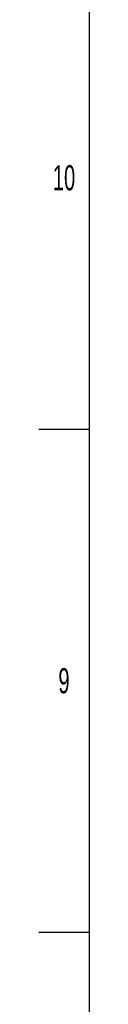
# Model space of a CAD drawing. Header units: millimetres. Extents: x 0 to 12585, y -1 to 8895.
# Tile 21 of 52: x 300 to 375, y 6042 to 7511. Entities that reach past the tile are written whole.
import ezdxf

# ---------------------------------------------------------------- set-up
doc = ezdxf.new("R2010")
doc.units = ezdxf.units.MM
doc.header["$LTSCALE"] = 693.825
doc.layers.get('0').update_dxf_attribs({"linetype": 'CONTINUOUS'})
doc.styles.add('TEXTSTYLE_2', font='txt', dxfattribs={"width": 0.6})

msp = doc.modelspace()

# ---------------------------------------------------------------- linework, layer by layer
at = {"color": 7, "linetype": 'Continuous'}
msp.add_line((375, 8759.9999), (375, 150), dxfattribs=at)
at = {"color": 2, "linetype": 'Continuous'}
for p, q in [((300.0002, 6899.9998), (375, 6899.9998)), ((300.0002, 6149.9998), (375, 6149.9998))]:
    msp.add_line(p, q, dxfattribs=at)

# ---------------------------------------------------------------- texts
at = {"color": 2, "linetype": 'Continuous', "char_height": 37.5, "attachment_point": 2, "line_spacing_factor": 0.9, "style": 'TEXTSTYLE_2'}
for s, insert, width in [('10', (337.5, 7293.75), 45), ('9', (337.5, 6543.75), 22.5)]:
    msp.add_mtext(s, dxfattribs=dict(at, insert=insert, width=width))

doc.saveas('drawing.dxf')
